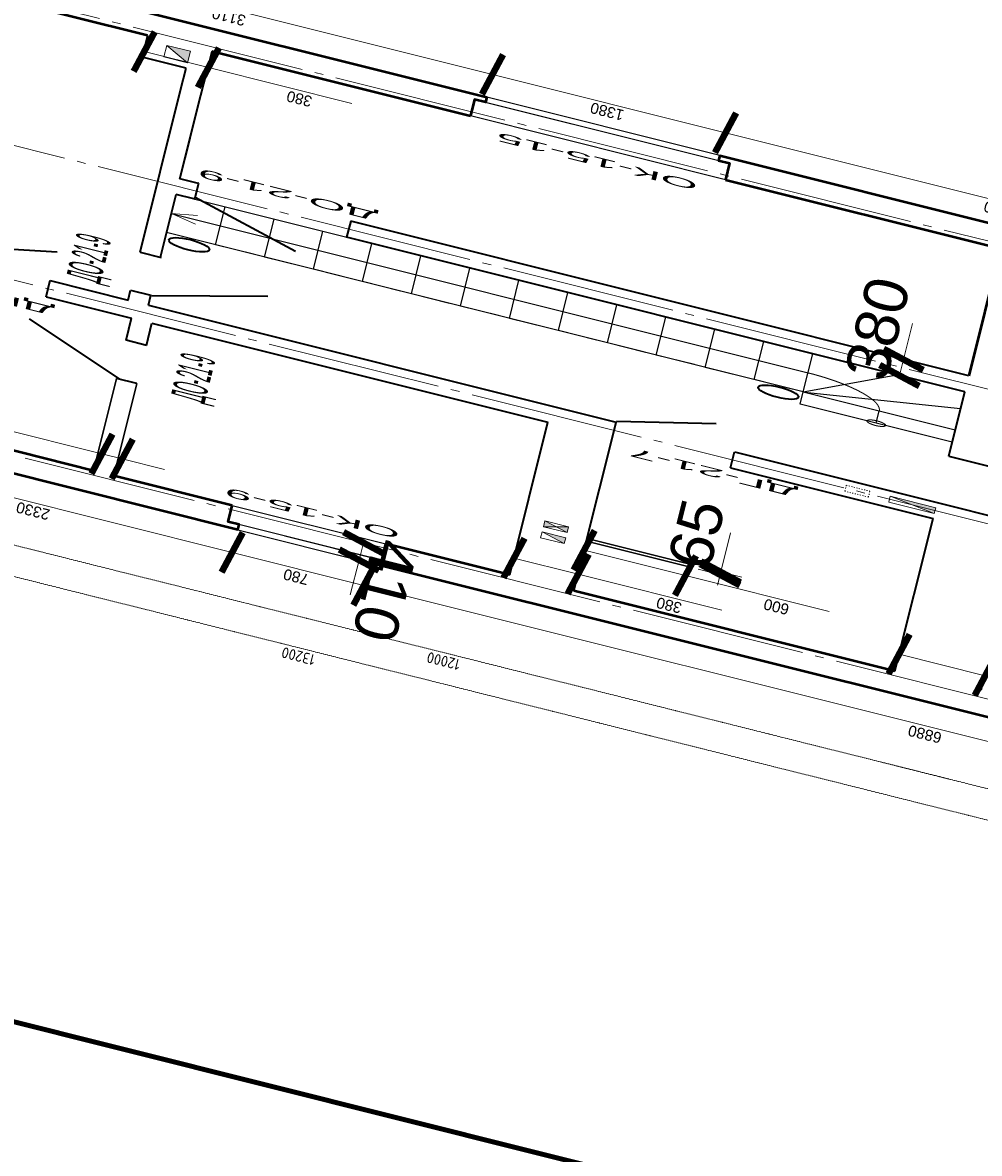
# Model space of a CAD drawing. Header units: millimetres. Extents: x -2096172177 to 2055029645, y -728784453 to 1899906214.
# Tile 25 of 109: x -2024131578 to -2010335260, y 1647512900 to 1663820215. Entities that reach past the tile are written whole.
import ezdxf

# ---------------------------------------------------------------- set-up
doc = ezdxf.new("R2010")
doc.units = ezdxf.units.MM
doc.linetypes.add('ACAD_ISO03W100', pattern=[30, 12, -18])
doc.linetypes.add('DASHDOT_axis', pattern=[24, 20, -1.5, 1, -1.5])
for name, color, linetype, lineweight in [('Вентканалы', 214, 'Continuous', 18), ('Внутренние стены', 3, 'Continuous', 35), ('Двери', 20, 'Continuous', 25), ('Лестница', 7, 'Continuous', 25), ('Наружные стены', 1, 'Continuous', 50), ('Окна и двери', 4, 'Continuous', 25), ('Простенки и окна', 80, 'Continuous', 18), ('Размеры окон', 6, 'Continuous', 18), ('Рамка', 2, 'Continuous', 100), ('Толщины привязок', 130, 'Continuous', 18)]:
    doc.layers.add(name, color=color, linetype=linetype, lineweight=lineweight)
doc.styles.add('GOST-2.304_Type-B', font='GOST Common.ttf')
doc.styles.add('Аннотативный', font='arial.ttf')
doc.styles.add('стиль для стен', font='arial.ttf')
doc.dimstyles.new('Для размеров СТЕН', dxfattribs={"dimtxt": 2.5, "dimasz": 2.5, "dimexe": 1.25, "dimexo": 0.625, "dimtad": 1, "dimtxsty": 'стиль для стен', "dimblk": 'ARCHTICK', "dimcen": 2.5, "dimadec": 0, "dimazin": 0, "dimtfac": 1, "dimtmove": 0, "dimatfit": 3, "dimfxl": 1, "dimarcsym": 0})

# ---------------------------------------------------------------- blocks, each defined once
blk = doc.blocks.new('_ArchTick')
at = {"color": 0, "linetype": 'ByBlock', "const_width": 0.15}
blk.add_lwpolyline([(-0.5, -0.5), (0.5, 0.5)], dxfattribs=at)
blk = doc.blocks.new('*D408')
at = {"layer": 'Defpoints', "color": 0, "transparency": 16777216}
for p in [(1785810.5, 940996.8), (1786349, 940996.8), (1785810.5, 939616.8)]:
    blk.add_point(p, dxfattribs=at)
at = {"layer": 'Простенки и окна', "color": 0, "lineweight": -2, "transparency": 16777216}
blk.add_line((1786349, 939616.8), (1786349, 940996.8), dxfattribs=at)
at = {"layer": 'Простенки и окна', "color": 0, "lineweight": -2, "transparency": 16777216, "xscale": 250, "yscale": 250, "zscale": 250}
for p, rotation in [((1786349, 940996.8), 90), ((1786349, 939616.8), 270)]:
    blk.add_blockref('_ArchTick', p, dxfattribs=dict(at, rotation=rotation))
at = {"layer": 'Простенки и окна', "color": 0, "transparency": 16777216, "insert": (1786161.5, 940306.8), "char_height": 250, "attachment_point": 5, "rotation": 90, "style": 'стиль для стен'}
blk.add_mtext('1380', dxfattribs=at)
blk = doc.blocks.new('*D410')
at = {"layer": 'Defpoints', "color": 0, "transparency": 16777216}
for p in [(1774790.5, 941780.8), (1774252, 941000.8), (1774790.5, 941000.8)]:
    blk.add_point(p, dxfattribs=at)
at = {"layer": 'Простенки и окна', "color": 0, "lineweight": -2, "transparency": 16777216}
blk.add_line((1774252, 941780.8), (1774252, 941000.8), dxfattribs=at)
at = {"layer": 'Простенки и окна', "color": 0, "lineweight": -2, "transparency": 16777216, "xscale": 250, "yscale": 250, "zscale": 250}
for p, rotation in [((1774252, 941780.8), 90), ((1774252, 941000.8), 270)]:
    blk.add_blockref('_ArchTick', p, dxfattribs=dict(at, rotation=rotation))
at = {"layer": 'Простенки и окна', "color": 0, "transparency": 16777216, "insert": (1774064.5, 941390.8), "char_height": 250, "attachment_point": 5, "rotation": 90, "style": 'стиль для стен'}
blk.add_mtext('780', dxfattribs=at)
blk = doc.blocks.new('*D413')
at = {"layer": 'Defpoints', "color": 0, "transparency": 16777216}
for p in [(1774252.2, 941000.8), (1774252.2, 934157.7), (1774790.5, 934157.7)]:
    blk.add_point(p, dxfattribs=at)
at = {"layer": 'Простенки и окна', "color": 0, "lineweight": -2, "transparency": 16777216}
blk.add_line((1774252.2, 941000.8), (1774252.2, 934157.7), dxfattribs=at)
at = {"layer": 'Простенки и окна', "color": 0, "lineweight": -2, "transparency": 16777216, "xscale": 250, "yscale": 250, "zscale": 250}
for p, rotation in [((1774252.2, 941000.8), 90), ((1774252.2, 934157.7), 270)]:
    blk.add_blockref('_ArchTick', p, dxfattribs=dict(at, rotation=rotation))
at = {"layer": 'Простенки и окна', "color": 0, "transparency": 16777216, "insert": (1774064.7, 937667.7), "char_height": 250, "attachment_point": 5, "rotation": 90, "style": 'стиль для стен'}
blk.add_mtext('6880', dxfattribs=at)
blk = doc.blocks.new('*D414')
at = {"layer": 'Defpoints', "color": 0, "transparency": 16777216}
for p in [(1774251.3, 944115.9), (1774251.3, 941780.8), (1774254.4, 941780.8)]:
    blk.add_point(p, dxfattribs=at)
at = {"layer": 'Простенки и окна', "color": 0, "lineweight": -2, "transparency": 16777216}
blk.add_line((1774254.4, 944115.9), (1774254.4, 941780.8), dxfattribs=at)
at = {"layer": 'Простенки и окна', "color": 0, "lineweight": -2, "transparency": 16777216, "xscale": 250, "yscale": 250, "zscale": 250}
for p, rotation in [((1774254.4, 944115.9), 90), ((1774254.4, 941780.8), 270)]:
    blk.add_blockref('_ArchTick', p, dxfattribs=dict(at, rotation=rotation))
at = {"layer": 'Простенки и окна', "color": 0, "transparency": 16777216, "insert": (1774066.9, 942948.3), "char_height": 250, "attachment_point": 5, "rotation": 90, "style": 'стиль для стен'}
blk.add_mtext('2330', dxfattribs=at)
blk = doc.blocks.new('*D421')
at = {"layer": 'Defpoints', "color": 0, "transparency": 16777216}
for p in [(1786345.5, 944096.2), (1786348.7, 940996.8), (1786348.7, 940996.8)]:
    blk.add_point(p, dxfattribs=at)
at = {"layer": 'Простенки и окна', "color": 0, "lineweight": -2, "transparency": 16777216}
blk.add_line((1786348.7, 944096.2), (1786348.7, 940996.8), dxfattribs=at)
at = {"layer": 'Простенки и окна', "color": 0, "lineweight": -2, "transparency": 16777216, "xscale": 250, "yscale": 250, "zscale": 250}
for p, rotation in [((1786348.7, 944096.2), 90), ((1786348.7, 940996.8), 270)]:
    blk.add_blockref('_ArchTick', p, dxfattribs=dict(at, rotation=rotation))
at = {"layer": 'Простенки и окна', "color": 0, "transparency": 16777216, "insert": (1786161.2, 942546.5), "char_height": 250, "attachment_point": 5, "rotation": 90, "style": 'стиль для стен'}
blk.add_mtext('3110', dxfattribs=at)
blk = doc.blocks.new('*D422')
at = {"layer": 'Defpoints', "color": 0, "transparency": 16777216}
for p in [(1786348.7, 939616.8), (1782510.5, 936335.2), (1786345.1, 936335.2)]:
    blk.add_point(p, dxfattribs=at)
at = {"layer": 'Простенки и окна', "color": 0, "lineweight": -2, "transparency": 16777216}
blk.add_line((1786345.1, 939616.8), (1786345.1, 936335.2), dxfattribs=at)
at = {"layer": 'Простенки и окна', "color": 0, "lineweight": -2, "transparency": 16777216, "xscale": 250, "yscale": 250, "zscale": 250}
for p, rotation in [((1786345.1, 939616.8), 90), ((1786345.1, 936335.2), 270)]:
    blk.add_blockref('_ArchTick', p, dxfattribs=dict(at, rotation=rotation))
at = {"layer": 'Простенки и окна', "color": 0, "transparency": 16777216, "insert": (1786157.6, 937976), "char_height": 250, "attachment_point": 5, "rotation": 90, "style": 'стиль для стен'}
blk.add_mtext('3630', dxfattribs=at)
blk = doc.blocks.new('*D427')
at = {"layer": 'Defpoints', "color": 0, "transparency": 16777216}
for p in [(1775300.5, 937922.7), (1775300.5, 937412.7), (1775704.6, 937412.7)]:
    blk.add_point(p, dxfattribs=at)
at = {"layer": 'Толщины привязок', "color": 0, "lineweight": -2, "transparency": 16777216}
for p, q in [((1775363, 937922.7), (1775829.6, 937922.7)), ((1775704.6, 937922.7), (1775704.6, 937412.7)), ((1775363, 937412.7), (1775829.6, 937412.7)), ((1775704.6, 937412.7), (1775704.6, 936612.7))]:
    blk.add_line(p, q, dxfattribs=at)
at = {"layer": 'Толщины привязок', "color": 0, "lineweight": -2, "transparency": 16777216, "xscale": 250, "yscale": 250, "zscale": 250}
for p, rotation in [((1775704.6, 937922.7), 90), ((1775704.6, 937412.7), 270)]:
    blk.add_blockref('_ArchTick', p, dxfattribs=dict(at, rotation=rotation))
at = {"layer": 'Толщины привязок', "color": 0, "transparency": 16777216, "insert": (1775517.1, 936887.7), "char_height": 250, "attachment_point": 5, "rotation": 90, "style": 'стиль для стен'}
blk.add_mtext('510', dxfattribs=at)
blk = doc.blocks.new('*D428')
at = {"layer": 'Defpoints', "color": 0, "transparency": 16777216}
for p in [(1775300.5, 940202.7), (1775300.5, 939822.7), (1775697.7, 939822.7)]:
    blk.add_point(p, dxfattribs=at)
at = {"layer": 'Толщины привязок', "color": 0, "lineweight": -2, "transparency": 16777216}
for p, q in [((1775363, 940202.7), (1775822.7, 940202.7)), ((1775697.7, 940202.7), (1775697.7, 939822.7)), ((1775363, 939822.7), (1775822.7, 939822.7)), ((1775697.7, 939822.7), (1775697.7, 938972.7))]:
    blk.add_line(p, q, dxfattribs=at)
at = {"layer": 'Толщины привязок', "color": 0, "lineweight": -2, "transparency": 16777216, "xscale": 250, "yscale": 250, "zscale": 250}
for p, rotation in [((1775697.7, 940202.7), 90), ((1775697.7, 939822.7), 270)]:
    blk.add_blockref('_ArchTick', p, dxfattribs=dict(at, rotation=rotation))
at = {"layer": 'Толщины привязок', "color": 0, "transparency": 16777216, "insert": (1775510.2, 939272.7), "char_height": 250, "attachment_point": 5, "rotation": 90, "style": 'стиль для стен'}
blk.add_mtext('380', dxfattribs=at)
blk = doc.blocks.new('*D429')
at = {"layer": 'Defpoints', "color": 0, "transparency": 16777216}
for p in [(1775721.4, 942643.8), (1775721, 942523.8), (1775721.4, 942523.8)]:
    blk.add_point(p, dxfattribs=at)
at = {"layer": 'Толщины привязок', "color": 0, "lineweight": -2, "transparency": 16777216}
for p, q in [((1775721, 942643.8), (1775721, 943693.8)), ((1775658.9, 942643.8), (1775596, 942643.8)), ((1775721, 942523.8), (1775721, 942643.8)), ((1775658.9, 942523.8), (1775596, 942523.8)), ((1775721, 942523.8), (1775721, 942273.8))]:
    blk.add_line(p, q, dxfattribs=at)
at = {"layer": 'Толщины привязок', "color": 0, "lineweight": -2, "transparency": 16777216, "xscale": 250, "yscale": 250, "zscale": 250}
for p, rotation in [((1775721, 942643.8), 270), ((1775721, 942523.8), 90)]:
    blk.add_blockref('_ArchTick', p, dxfattribs=dict(at, rotation=rotation))
at = {"layer": 'Толщины привязок', "color": 0, "transparency": 16777216, "insert": (1775533.5, 943418.8), "char_height": 250, "attachment_point": 5, "rotation": 90, "style": 'стиль для стен'}
blk.add_mtext('120', dxfattribs=at)
blk = doc.blocks.new('*D430')
at = {"layer": 'Defpoints', "color": 0, "transparency": 16777216}
for p in [(1776475, 939822.7), (1776262.7, 939222.7), (1776475, 939222.7)]:
    blk.add_point(p, dxfattribs=at)
at = {"layer": 'Толщины привязок', "color": 0, "lineweight": -2, "transparency": 16777216}
for p, q in [((1776412.5, 939822.7), (1776137.7, 939822.7)), ((1776262.7, 939822.7), (1776262.7, 939222.7)), ((1776412.5, 939222.7), (1776137.7, 939222.7)), ((1776262.7, 939222.7), (1776262.7, 938372.7))]:
    blk.add_line(p, q, dxfattribs=at)
at = {"layer": 'Толщины привязок', "color": 0, "lineweight": -2, "transparency": 16777216, "xscale": 250, "yscale": 250, "zscale": 250}
for p, rotation in [((1776262.7, 939822.7), 90), ((1776262.7, 939222.7), 270)]:
    blk.add_blockref('_ArchTick', p, dxfattribs=dict(at, rotation=rotation))
at = {"layer": 'Толщины привязок', "color": 0, "transparency": 16777216, "insert": (1776075.2, 938672.7), "char_height": 250, "attachment_point": 5, "rotation": 90, "style": 'стиль для стен'}
blk.add_mtext('600', dxfattribs=at)
blk = doc.blocks.new('*D431')
at = {"layer": 'Defpoints', "color": 0, "transparency": 16777216}
for p in [(1776475, 939222.7), (1776540, 939222.7), (1776540, 939031.2)]:
    blk.add_point(p, dxfattribs=at)
at = {"layer": 'Толщины привязок', "color": 0, "lineweight": -2, "transparency": 16777216}
for p, q in [((1776475, 939160.2), (1776475, 938906.2)), ((1776540, 939160.2), (1776540, 938906.2)), ((1776475, 939031.2), (1776225, 939031.2)), ((1776475, 939031.2), (1776540, 939031.2)), ((1776540, 939031.2), (1777465, 939031.2))]:
    blk.add_line(p, q, dxfattribs=at)
at = {"layer": 'Толщины привязок', "color": 0, "lineweight": -2, "transparency": 16777216, "xscale": 250, "yscale": 250, "zscale": 250}
blk.add_blockref('_ArchTick', (1776475, 939031.2), dxfattribs=at)
at = {"layer": 'Толщины привязок', "color": 0, "lineweight": -2, "transparency": 16777216, "xscale": 250, "yscale": 250, "zscale": 250, "rotation": 180}
blk.add_blockref('_ArchTick', (1776540, 939031.2), dxfattribs=at)
at = {"layer": 'Толщины привязок', "color": 0, "transparency": 16777216, "insert": (1777252.5, 939218.7), "char_height": 250, "attachment_point": 5, "style": 'стиль для стен'}
blk.add_mtext('65', dxfattribs=at)
blk = doc.blocks.new('*D434')
at = {"layer": 'Defpoints', "color": 0, "transparency": 16777216}
for p in [(1785287.8, 942969.4), (1784916.1, 942589.4), (1785287.8, 942589.4)]:
    blk.add_point(p, dxfattribs=at)
at = {"layer": 'Толщины привязок', "color": 0, "lineweight": -2, "transparency": 16777216}
for p, q in [((1785225.3, 942969.4), (1784791.1, 942969.4)), ((1784916.1, 942969.4), (1784916.1, 942589.4)), ((1785225.3, 942589.4), (1784791.1, 942589.4)), ((1784916.1, 942589.4), (1784916.1, 941739.4))]:
    blk.add_line(p, q, dxfattribs=at)
at = {"layer": 'Толщины привязок', "color": 0, "lineweight": -2, "transparency": 16777216, "xscale": 250, "yscale": 250, "zscale": 250}
for p, rotation in [((1784916.1, 942969.4), 90), ((1784916.1, 942589.4), 270)]:
    blk.add_blockref('_ArchTick', p, dxfattribs=dict(at, rotation=rotation))
at = {"layer": 'Толщины привязок', "color": 0, "transparency": 16777216, "insert": (1784728.6, 942039.4), "char_height": 250, "attachment_point": 5, "rotation": 90, "style": 'стиль для стен'}
blk.add_mtext('380', dxfattribs=at)
blk = doc.blocks.new('*D435')
at = {"layer": 'Defpoints', "color": 0, "transparency": 16777216}
for p in [(1782290.5, 938309.2), (1781910.5, 937922.7), (1782290.5, 937922.7)]:
    blk.add_point(p, dxfattribs=at)
at = {"layer": 'Толщины привязок', "color": 0, "lineweight": -2, "transparency": 16777216}
for p, q in [((1781910.5, 937985.2), (1781910.5, 938434.2)), ((1782290.5, 937985.2), (1782290.5, 938434.2)), ((1781910.5, 938309.2), (1782290.5, 938309.2)), ((1782290.5, 938309.2), (1783140.5, 938309.2))]:
    blk.add_line(p, q, dxfattribs=at)
at = {"layer": 'Толщины привязок', "color": 0, "lineweight": -2, "transparency": 16777216, "xscale": 250, "yscale": 250, "zscale": 250, "rotation": 180}
blk.add_blockref('_ArchTick', (1781910.5, 938309.2), dxfattribs=at)
at = {"layer": 'Толщины привязок', "color": 0, "lineweight": -2, "transparency": 16777216, "xscale": 250, "yscale": 250, "zscale": 250}
blk.add_blockref('_ArchTick', (1782290.5, 938309.2), dxfattribs=at)
at = {"layer": 'Толщины привязок', "color": 0, "transparency": 16777216, "insert": (1782840.5, 938496.7), "char_height": 250, "attachment_point": 5, "style": 'стиль для стен'}
blk.add_mtext('380', dxfattribs=at)
blk = doc.blocks.new('л')
at = {"layer": 'Лестница'}
blk.add_line((0, 0), (900, 0), dxfattribs=at)
blk = doc.blocks.new('а')
at = {"layer": 'Лестница'}
blk.add_blockref('л', (-900, 0), dxfattribs=at)
blk = doc.blocks.new('Фасад (на основе 1 эт)')
at = {"layer": 'Вентканалы'}
h = blk.add_hatch(color=256, dxfattribs=at)
h.dxf.hatch_style = 1
h.paths.add_polyline_path([(1784910.111, 942712.479), (1785180.111, 942712.479), (1785180.111, 942852.479)])
h = blk.add_hatch(color=256, dxfattribs=at)
h.dxf.hatch_style = 1
h.paths.add_polyline_path([(1776300.114, 939942.654), (1776440.114, 939942.654), (1776440.114, 940082.654)])
h = blk.add_hatch(color=256, dxfattribs=at)
h.dxf.hatch_style = 1
h.paths.add_polyline_path([(1776700.114, 940082.654), (1776560.114, 940082.654), (1776630.114, 940012.654)])
h.paths.add_polyline_path([(1776700.114, 939942.654), (1776630.114, 940012.654), (1776560.114, 939942.654)])
h = blk.add_hatch(color=256, dxfattribs=at)
h.dxf.hatch_style = 1
h.paths.add_polyline_path([(1779170.111, 938192.654), (1779030.111, 937922.654), (1779170.111, 937922.654)])
at = {"linetype": 'DASHDOT_axis'}
for p, q in [((1772500.484, 934467.654), (1772500.484, 948067.654)), ((1773200.484, 946867.654), (1773200.484, 937467.654)), ((1773200.484, 937867.654), (1773200.484, 934467.654))]:
    blk.add_line(p, q, dxfattribs=at)
at = {"linetype": 'DASHDOT_axis', "lineweight": 20, "ltscale": 100}
for p, q in [((1775200.484, 947867.654), (1775200.484, 934667.654)), ((1779100.484, 947867.654), (1779100.484, 934667.654)), ((1782100.484, 947867.654), (1782100.484, 934667.654)), ((1785400.484, 947867.654), (1785400.484, 934667.654))]:
    blk.add_line(p, q, dxfattribs=at)
at = {"layer": 'Вентканалы'}
for p, q in [((1784910.111, 942712.479), (1785180.111, 942852.479)), ((1776300.114, 939942.654), (1776440.114, 940082.654)), ((1776560.114, 939942.654), (1776700.114, 940082.654)), ((1776560.114, 940082.654), (1776700.114, 939942.654)), ((1779170.111, 938192.654), (1779030.111, 937922.654))]:
    blk.add_line(p, q, dxfattribs=at)
for points in [[(1784910.111, 942852.479), (1785180.111, 942852.479), (1785180.111, 942712.479), (1784910.111, 942712.479)], [(1776300.114, 940082.654), (1776440.114, 940082.654), (1776440.114, 939942.654), (1776300.114, 939942.654)], [(1776560.114, 940082.654), (1776700.114, 940082.654), (1776700.114, 939942.654), (1776560.114, 939942.654)], [(1779030.111, 937922.654), (1779030.111, 938192.654), (1779170.111, 938192.654), (1779170.111, 937922.654)]]:
    blk.add_lwpolyline(points, close=True, dxfattribs=at)
at = {"layer": 'Вентканалы', "linetype": 'ACAD_ISO03W100'}
blk.add_lwpolyline([(1779030.111, 938452.654), (1779170.111, 938452.654), (1779170.111, 938312.654), (1779030.111, 938312.654)], close=True, dxfattribs=at)
at = {"layer": 'Внутренние стены'}
for p, q in [((1779307.845, 944066.931), (1779968.719, 943174.707)), ((1777487.255, 942647.987), (1778322.425, 943235.549)), ((1778910.484, 943174.573), (1778910.484, 942667.654)), ((1778910.484, 943174.573), (1779302.763, 943174.573)), ((1779290.484, 943174.573), (1779290.484, 942712.654)), ((1785293.216, 942973.263), (1784783.216, 942973.263)), ((1784783.216, 942712.654), (1784783.216, 942973.263)), ((1779290.484, 942712.654), (1779525.283, 942712.654)), ((1779525.283, 942712.654), (1779525.283, 942592.654)), ((1780425.283, 942712.654), (1780425.283, 942587.695)), ((1780425.283, 942712.654), (1784258.219, 942712.654)), ((1784258.219, 942712.654), (1784783.683, 942712.654)), ((1777485.02, 942547.654), (1777485.02, 942667.654)), ((1778385.02, 942667.654), (1778910.484, 942667.654)), ((1778385.02, 942547.654), (1778385.02, 942667.654)), ((1778910.484, 942547.654), (1778910.484, 940202.654)), ((1779290.484, 942592.654), (1779290.484, 939822.654)), ((1779290.484, 942592.654), (1779525.283, 942592.654)), ((1779525.283, 942587.321), (1780159.883, 941938.663)), ((1780425.283, 942592.654), (1781910.485, 942592.654)), ((1781910.485, 942487.655), (1781910.485, 942592.654)), ((1782283.216, 942592.654), (1783241.215, 942592.654)), ((1782283.216, 942482.489), (1782283.216, 942592.654)), ((1785293.216, 942593.263), (1784783.216, 942593.263)), ((1781960.037, 942482.507), (1781311.379, 941847.907)), ((1781910.484, 942482.507), (1781910.484, 942487.654)), ((1782283.216, 942482.507), (1781910.484, 942482.507)), ((1782285.134, 942482.426), (1782285.134, 942487.214)), ((1781910.484, 937922.654), (1781910.484, 941582.507)), ((1782290.484, 941582.507), (1781910.484, 941582.507)), ((1782290.484, 937922.654), (1782290.484, 941582.507)), ((1775300.484, 940202.654), (1778910.484, 940202.654)), ((1775300.484, 939822.654), (1778910.484, 939822.654)), ((1779316.826, 939822.654), (1779819.62, 939264.067)), ((1778910.484, 939122.654), (1778910.484, 937922.654)), ((1779290.484, 939122.654), (1779290.484, 937922.654)), ((1775300.484, 937922.654), (1778910.484, 937922.654)), ((1779290.484, 937922.654), (1779290.484, 937412.654)), ((1780390.484, 937922.654), (1781910.484, 937922.654)), ((1780390.484, 937922.654), (1780390.484, 937412.654))]:
    blk.add_line(p, q, dxfattribs=at)
at = {"layer": 'Внутренние стены', "lineweight": 30}
for p, q in [((1775300.484, 942667.654), (1777485.02, 942667.654)), ((1776475.02, 939822.654), (1776475.02, 939222.654)), ((1776540.02, 939822.654), (1776540.02, 939222.654)), ((1776475.02, 939222.654), (1776540.02, 939222.654))]:
    blk.add_line(p, q, dxfattribs=at)
at = {"layer": 'Внутренние стены', "color": 3, "lineweight": 30}
blk.add_line((1775300.484, 942547.654), (1777485.02, 942547.654), dxfattribs=at)
at = {"layer": 'Внутренние стены', "color": 3}
for p, q in [((1778385.02, 942547.654), (1778910.484, 942547.654)), ((1782283.216, 942592.654), (1784258.219, 942592.654)), ((1784258.219, 942592.654), (1784783.683, 942592.654))]:
    blk.add_line(p, q, dxfattribs=at)
at = {"layer": 'Внутренние стены'}
for points in [[(1778910.484, 939822.654), (1779290.484, 939822.654)], [(1778910.484, 939122.654), (1779290.484, 939122.654)]]:
    blk.add_lwpolyline(points, dxfattribs=at)
for centre in [(1780865.435, 942449.58), (1780863.675, 938961.142)]:
    blk.add_circle(centre, 120, dxfattribs=at)
at = {"layer": 'Лестница'}
for p, q in [((1781010.484, 938822.654), (1781010.484, 942592.654)), ((1781010.484, 942592.654), (1781910.484, 942592.654)), ((1781460.484, 942592.654), (1781460.484, 938822.654)), ((1781910.484, 942592.654), (1781910.484, 937922.654)), ((1781010.484, 942302.654), (1781910.484, 942302.654)), ((1781010.484, 942012.654), (1781910.484, 942012.654)), ((1781010.484, 941722.654), (1781910.484, 941722.654)), ((1781010.484, 941432.654), (1781910.484, 941432.654)), ((1781010.484, 941142.654), (1781910.484, 941142.654)), ((1781010.484, 940852.654), (1781910.484, 940852.654)), ((1781010.484, 940562.654), (1781910.484, 940562.654)), ((1781010.484, 940272.654), (1781910.484, 940272.654)), ((1781010.484, 939982.654), (1781910.484, 939982.654)), ((1781010.484, 939692.654), (1781910.484, 939692.654)), ((1781010.484, 939402.654), (1781910.484, 939402.654)), ((1781010.484, 939112.654), (1781910.484, 939112.654)), ((1781010.484, 939112.654), (1781910.484, 939112.654)), ((1781010.484, 939112.654), (1781910.484, 939112.654)), ((1781010.484, 939112.654), (1781910.484, 939112.654)), ((1781010.484, 939112.654), (1781910.484, 939112.654)), ((1780720.484, 937922.654), (1780720.484, 938822.654)), ((1780720.484, 938822.654), (1781010.484, 938822.654)), ((1781010.484, 938822.654), (1781010.484, 937922.654)), ((1781010.484, 938822.654), (1781910.484, 938822.654)), ((1781010.484, 938822.654), (1781910.484, 938325.528)), ((1781011.025, 938814.989), (1781517.673, 937923.958)), ((1780720.484, 938372.654), (1781010.484, 938372.654)), ((1781910.484, 937922.654), (1780720.484, 937922.654))]:
    blk.add_line(p, q, dxfattribs=at)
at = {"layer": 'Лестница', "linetype": 'DASHDOT_axis', "lineweight": 15, "ltscale": 100}
for p, q in [((1781460.742, 942592.269), (1781357.21, 942442.53)), ((1781460.484, 942592.654), (1781561.779, 942443.619))]:
    blk.add_line(p, q, dxfattribs=at)
blk.add_circle((1780720.188, 938372.025), 55.356, dxfattribs=at)
blk.add_arc((1781010.484, 938822.654), 450, 270, 0, dxfattribs=at)
at = {"layer": 'Наружные стены'}
for p, q in [((1774790.484, 941780.793), (1774790.484, 944115.899)), ((1775300.484, 942667.654), (1775300.484, 944050.899)), ((1785810.484, 944096.21), (1785810.484, 940996.793)), ((1785300.484, 944031.21), (1785300.484, 942973.263)), ((1775300.484, 941845.793), (1775300.484, 942547.654)), ((1785300.484, 942593.263), (1785300.484, 941061.793)), ((1774790.484, 934157.654), (1774790.484, 941000.793)), ((1775300.484, 940202.654), (1775300.484, 940935.793)), ((1775300.484, 937922.654), (1775300.484, 939822.654)), ((1785810.484, 939616.793), (1785810.484, 937412.654)), ((1785300.484, 939551.793), (1785300.484, 937922.654)), ((1785300.484, 937922.654), (1782290.484, 937922.654))]:
    blk.add_line(p, q, dxfattribs=at)
for points in [[(1774790.484, 941780.793), (1774910.484, 941780.793), (1774910.484, 941845.793), (1775300.484, 941845.793)], [(1785810.486, 940996.791), (1785690.486, 940996.791), (1785690.486, 941061.791), (1785300.486, 941061.791)], [(1774790.484, 941000.793), (1774910.484, 941000.793), (1774910.484, 940935.793), (1775300.484, 940935.793)], [(1785810.486, 939616.791), (1785690.486, 939616.791), (1785690.486, 939551.791), (1785300.486, 939551.791)]]:
    blk.add_lwpolyline(points, dxfattribs=at)
at = {"layer": 'Окна и двери'}
for p, q in [((1774910.484, 941845.793), (1774910.484, 941780.793)), ((1774910.484, 941000.793), (1774910.484, 941845.793)), ((1774910.484, 941845.793), (1775300.484, 941845.793)), ((1775300.484, 941845.793), (1775300.484, 940935.793)), ((1774910.484, 941780.793), (1774790.484, 941780.793)), ((1774790.484, 941780.793), (1774790.484, 941000.793)), ((1774910.484, 940935.793), (1774910.484, 941510.793)), ((1785300.484, 939551.793), (1785300.484, 941061.793)), ((1785300.484, 941061.793), (1785690.484, 941061.793)), ((1785690.484, 941061.793), (1785690.484, 940486.793)), ((1774790.484, 941000.793), (1774910.484, 941000.793)), ((1785810.484, 940996.793), (1785690.484, 940996.793)), ((1785690.484, 940996.793), (1785690.484, 939551.793)), ((1785810.484, 939616.793), (1785810.484, 940996.793)), ((1775300.484, 940935.793), (1774910.484, 940935.793)), ((1785690.484, 939551.793), (1785690.484, 939616.793)), ((1785690.484, 939616.793), (1785810.484, 939616.793)), ((1785690.484, 939551.793), (1785300.484, 939551.793))]:
    blk.add_line(p, q, dxfattribs=at)
at = {"layer": 'Рамка'}
blk.add_line((1762583.109, 912472.164), (1762583.109, 971872.164), dxfattribs=at)
at = {"layer": 'Толщины привязок'}
for p, q in [((1774790.484, 941063.293), (1774790.484, 941188.293)), ((1774790.484, 941063.293), (1773965.484, 941063.293)), ((1775200.484, 941063.293), (1774790.484, 941063.293))]:
    blk.add_line(p, q, dxfattribs=at)
at = {"layer": 'Лестница', "rotation": 90}
for p in [(1781010.484, 942302.654), (1781010.484, 942012.654), (1781010.484, 941722.654), (1781010.484, 941432.654), (1781010.484, 941142.654), (1781010.484, 940852.654), (1781010.484, 940562.654), (1781010.484, 940272.654), (1781010.484, 939982.654), (1781010.484, 939692.654), (1781010.484, 939402.654), (1781010.484, 939112.654)]:
    blk.add_blockref('а', p, dxfattribs=at)
at = {"layer": 'Толщины привязок', "xscale": 250, "yscale": 250, "zscale": 250, "rotation": 180}
blk.add_blockref('_ArchTick', (1774790.484, 941063.293), dxfattribs=at)
at = {"layer": 'Толщины привязок', "xscale": 250, "yscale": 250, "zscale": 250}
blk.add_blockref('_ArchTick', (1775200.484, 941063.293), dxfattribs=at)
at = {"linetype": 'DASHDOT_axis', "char_height": 250, "attachment_point": 5, "rotation": 90, "style": 'GOST-2.304_Type-B', "bg_fill": 3, "box_fill_scale": 1.1, "bg_fill_color": 256, "bg_fill_true_color": 13158600, "bg_fill_transparency": 0}
for s, insert in [('13200', (1772312.984, 941267.654)), ('12000', (1773012.984, 940451.964))]:
    blk.add_mtext(s, dxfattribs=dict(at, insert=insert))
at = {"layer": 'Двери', "style": 'Аннотативный'}
for s, p in [('ДГ-21-9', (1778722.815, 943110.735)), ('ДО-21-9', (1782628.846, 941439.948)), ('ДГ-21-7', (1778814.733, 938715.358))]:
    blk.add_text(s, height=200, rotation=90, dxfattribs=at).set_placement(p)
for p in [(1779477.051, 942891.312), (1777392.564, 942142.135)]:
    blk.add_text('ДО-21-9', height=200, dxfattribs=at).set_placement(p)
at = {"layer": 'Размеры окон', "style": 'Аннотативный'}
for s, p in [('ОК-15-9', (1775672.964, 940872.279)), ('ОК-15-15', (1785094.422, 939698.917))]:
    blk.add_text(s, height=200, rotation=90, dxfattribs=at).set_placement(p)
at = {"layer": 'Толщины привязок', "insert": (1774252.984, 940875.793), "char_height": 250, "attachment_point": 5, "rotation": 180, "style": 'стиль для стен'}
blk.add_mtext('410', dxfattribs=at)
at = {"layer": 'Простенки и окна'}
for base, p1, p2, text, picture, middle in [((1774254.385, 941780.793), (1774251.302, 944115.899), (1774251.302, 941780.793), '2330', '*D414', (1774066.885, 942948.346)), ((1786348.718, 940996.793), (1786345.531, 944096.21), (1786348.718, 940996.793), '3110', '*D421', (1786161.218, 942546.501)), ((1786345.102, 936335.154), (1786348.718, 939616.793), (1782510.484, 936335.154), '3630', '*D422', (1786157.602, 937975.973))]:
    dim = blk.add_linear_dim(base=base, p1=p1, p2=p2, angle=90, text=text, dimstyle='Для размеров СТЕН', override={"dimse1": 1, "dimse2": 1}, dxfattribs=at)
    dim.commit()
    dim.dimension.update_dxf_attribs({"geometry": picture, "text_midpoint": middle})
for base, p1, p2, angle, picture, middle in [((1774251.976, 941000.793), (1774790.484, 941780.793), (1774790.484, 941000.793), 270, '*D410', (1774064.476, 941390.793)), ((1786348.992, 940996.793), (1785810.484, 939616.793), (1785810.484, 940996.793), 90, '*D408', (1786161.492, 940306.793))]:
    dim = blk.add_linear_dim(base=base, p1=p1, p2=p2, angle=angle, dimstyle='Для размеров СТЕН', override={"dimse1": 1, "dimse2": 1}, dxfattribs=at)
    dim.commit()
    dim.dimension.update_dxf_attribs({"geometry": picture, "text_midpoint": middle})
dim = blk.add_linear_dim(base=(1774252.21, 934157.654), p1=(1774252.21, 941000.793), p2=(1774790.484, 934157.654), angle=90, text='6880', dimstyle='Для размеров СТЕН', override={"dimse1": 1, "dimse2": 1}, dxfattribs=at)
dim.commit()
dim.dimension.update_dxf_attribs({"geometry": '*D413', "text_midpoint": (1774252.21, 937667.654), "dimtype": 128})
at = {"layer": 'Толщины привязок'}
dim = blk.add_linear_dim(base=(1775720.961, 942523.839), p1=(1775721.413, 942643.839), p2=(1775721.413, 942523.839), angle=90, dimstyle='Для размеров СТЕН', dxfattribs=at)
dim.commit()
dim.dimension.update_dxf_attribs({"geometry": '*D429', "text_midpoint": (1775720.961, 943418.839), "dimtype": 128})
for base, p1, p2, picture, middle in [((1784916.069, 942589.36), (1785287.756, 942969.36), (1785287.756, 942589.36), '*D434', (1784728.569, 942039.36)), ((1775697.673, 939822.654), (1775300.484, 940202.654), (1775300.484, 939822.654), '*D428', (1775510.173, 939272.654)), ((1776262.707, 939222.654), (1776475.02, 939822.654), (1776475.02, 939222.654), '*D430', (1776075.207, 938672.654)), ((1775704.596, 937412.654), (1775300.484, 937922.654), (1775300.484, 937412.654), '*D427', (1775517.096, 936887.654))]:
    dim = blk.add_linear_dim(base=base, p1=p1, p2=p2, angle=90, dimstyle='Для размеров СТЕН', dxfattribs=at)
    dim.commit()
    dim.dimension.update_dxf_attribs({"geometry": picture, "text_midpoint": middle})
for base, p1, p2, picture, middle in [((1776540.02, 939031.219), (1776475.02, 939222.654), (1776540.02, 939222.654), '*D431', (1777252.52, 939218.719)), ((1782290.484, 938309.198), (1781910.484, 937922.654), (1782290.484, 937922.654), '*D435', (1782840.484, 938496.698))]:
    dim = blk.add_linear_dim(base=base, p1=p1, p2=p2, dimstyle='Для размеров СТЕН', dxfattribs=at)
    dim.commit()
    dim.dimension.update_dxf_attribs({"geometry": picture, "text_midpoint": middle})

msp = doc.modelspace()

# ---------------------------------------------------------------- block references
at = {"layer": 'Толщины привязок', "xscale": 628.2340773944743, "yscale": 2510.435367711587, "zscale": 628.2340773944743, "rotation": 75.95032694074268}
msp.add_blockref('Фасад (на основе 1 эт)', (1849251.57, 917631.158), dxfattribs=at)

doc.saveas('drawing.dxf')
